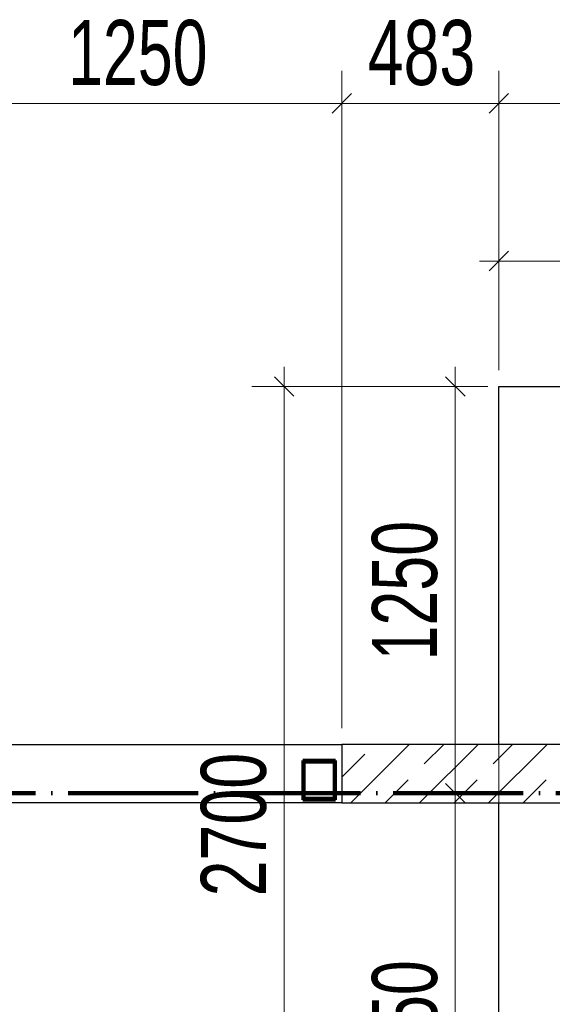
# Model space of a CAD drawing. Header units: millimetres. Extents: x 0 to 60000, y 0 to 29700.
# Tile 60 of 86: x 21711 to 23349, y 21126 to 24152. Entities that reach past the tile are written whole.
import ezdxf

# ---------------------------------------------------------------- set-up
doc = ezdxf.new("R2010")
doc.units = ezdxf.units.MM
for name, pattern in [('ALL_S16', [170, 100, -70]), ('STRICHPUNKT2_S11', [500, 400, -50, 0, -50]), ('STRICHPUNKT2_S5', [1100, 800, -100, 100, -100]), ('VERDECKT2_S2', [270, 200, -70])]:
    doc.linetypes.add(name, pattern=pattern)
for name, color, linetype, lineweight in [('AS_Belki', 7, 'Continuous', 25), ('Ogólne', 7, 'Continuous', 25), ('Osie', 30, 'STRICHPUNKT2_S5', 18), ('Standard', 7, 'Continuous', 25), ('Ściana nośna', 7, 'Continuous', 70)]:
    doc.layers.add(name, color=color, linetype=linetype, lineweight=lineweight)
doc.styles.add('ARIAL', font='ARIAL.TTF')

msp = doc.modelspace()

# ---------------------------------------------------------------- linework, layer by layer
at = {"layer": 'AS_Belki', "color": 30, "linetype": 'Continuous', "lineweight": 70, "transparency": 33554687}
for p, q in [((22582, 21874.8), (22582, 21754.8)), ((22682, 21874.8), (22582, 21874.8)), ((22586, 21758.8), (22586, 21870.8)), ((22586, 21870.8), (22678, 21870.8)), ((22678, 21870.8), (22678, 21758.8)), ((22682, 21754.8), (22682, 21874.8)), ((22678, 21758.8), (22586, 21758.8)), ((22582, 21754.8), (22682, 21754.8))]:
    msp.add_line(p, q, dxfattribs=at)
at = {"layer": 'Ogólne', "color": 4, "linetype": 'Continuous', "lineweight": 13, "transparency": 33554687}
for p, q in [((22702, 23894.9), (22702, 23994.9)), ((23185, 23894.9), (23185, 23994.9)), ((23185, 23894.9), (23185, 23994.9)), ((22672, 23864.9), (22732, 23924.9)), ((23155, 23864.9), (23215, 23924.9)), ((23155, 23864.9), (23215, 23924.9)), ((21452, 23894.9), (22702, 23894.9)), ((22702, 23894.9), (22702, 23794.9)), ((22702, 23894.9), (22702, 21974.8)), ((22702, 23894.9), (23185, 23894.9)), ((23185, 23894.9), (23125, 23894.9)), ((23185, 23894.9), (23185, 23794.9)), ((23185, 23894.9), (23185, 23074.8)), ((23185, 23894.9), (23185, 23794.9)), ((23185, 23894.9), (23185, 23074.8)), ((23185, 23894.9), (23245, 23894.9)), ((23185, 23410.2), (23185, 23510.2)), ((23155, 23380.2), (23215, 23440.2)), ((23185, 23410.2), (23125, 23410.2)), ((23185, 23410.2), (23185, 23310.2)), ((22524.5, 23024.8), (22524.5, 23084.8)), ((23050.9, 23024.8), (23050.9, 23084.8)), ((22554.5, 22994.8), (22494.5, 23054.8)), ((23080.9, 22994.8), (23020.9, 23054.8)), ((22524.5, 23024.8), (22424.5, 23024.8)), ((22524.5, 23024.8), (22624.5, 23024.8)), ((22524.5, 23024.8), (23135, 23024.8)), ((23050.9, 23024.8), (22950.9, 23024.8)), ((23050.9, 23024.8), (23150.9, 23024.8)), ((23050.9, 23024.8), (23135, 23024.8)), ((23050.9, 21774.8), (23050.9, 23024.8)), ((23080.9, 21744.8), (23020.9, 21804.8)), ((23050.9, 21774.8), (22950.9, 21774.8)), ((23050.9, 21774.8), (23150.9, 21774.8)), ((23050.9, 21774.8), (23050.9, 21774.8))]:
    msp.add_line(p, q, dxfattribs=at)
for points in [[(23185, 23894.9), (23812.6, 23894.9), (23812.6, 23894.9), (24985, 23894.9)], [(23185, 23410.2), (23419.7, 23410.2), (23419.7, 23410.2), (24085, 23410.2)], [(22524.5, 20324.8), (22524.5, 21327.1), (22524.5, 21327.1), (22524.5, 23024.8)], [(23050.9, 20324.8), (23050.9, 20702.5), (23050.9, 20702.5), (23050.9, 21774.8)]]:
    msp.add_lwpolyline(points, dxfattribs=at)
at = {"layer": 'Osie', "color": 1, "linetype": 'STRICHPUNKT2_S11', "lineweight": 140, "transparency": 33554687}
msp.add_line((3356, 21774.8), (44814, 21774.8), dxfattribs=at)
at = {"layer": 'Standard', "color": 3, "linetype": 'Continuous', "lineweight": 25, "transparency": 33554687}
for p, q in [((23185, 21924.8), (23185, 23024.8)), ((23185, 23024.8), (24985, 23024.8)), ((21452, 21924.8), (22702, 21924.8)), ((22702, 21744.8), (21452, 21744.8)), ((23185, 20324.8), (23185, 21744.8))]:
    msp.add_line(p, q, dxfattribs=at)
at = {"layer": 'Standard', "color": 3, "linetype": 'VERDECKT2_S2', "lineweight": 18, "transparency": 33554687}
msp.add_line((23185, 21744.8), (23185, 21924.8), dxfattribs=at)
at = {"layer": 'Ściana nośna', "color": 8, "linetype": 'ALL_S16', "lineweight": 35, "transparency": 33554687}
for p, q in [((22702, 21823.7), (22803.1, 21924.8)), ((22835.2, 21744.8), (23015.2, 21924.8)), ((23047.3, 21744.8), (23227.3, 21924.8)), ((23259.5, 21744.8), (23439.5, 21924.8))]:
    msp.add_line(p, q, dxfattribs=at)
at = {"layer": 'Ściana nośna', "color": 3, "linetype": 'Continuous', "lineweight": 25, "transparency": 33554687}
for p, q in [((22702, 21924.8), (22702, 21744.8)), ((23860, 21924.8), (22702, 21924.8)), ((22702, 21744.8), (23860, 21744.8))]:
    msp.add_line(p, q, dxfattribs=at)
at = {"layer": 'Ściana nośna', "color": 8, "linetype": 'Continuous', "lineweight": 35, "transparency": 33554687}
for p, q in [((22729.1, 21744.8), (22909.1, 21924.8)), ((22941.3, 21744.8), (23121.3, 21924.8)), ((23153.4, 21744.8), (23333.4, 21924.8))]:
    msp.add_line(p, q, dxfattribs=at)

# ---------------------------------------------------------------- texts
at = {"layer": 'Ogólne', "color": 3, "linetype": 'Continuous', "lineweight": 25, "transparency": 33554687, "char_height": 200, "attachment_point": 7, "style": 'ARIAL'}
for s, insert, width in [('\\W0.69;1250', (21859.8, 23948.3), 513.257), ('\\W0.71;483', (22781.5, 23948.4), 403.894)]:
    msp.add_mtext(s, dxfattribs=dict(at, insert=insert, width=width))
at = {"layer": 'Ogólne', "color": 3, "linetype": 'Continuous', "lineweight": 25, "transparency": 33554687, "char_height": 200, "attachment_point": 7, "rotation": 90, "style": 'ARIAL'}
for s, insert, width in [('\\W0.69;1250', (22997.5, 22182.6), 513.257), ('\\W0.71;2700', (22471.1, 21457.6), 514.964), ('\\W0.69;1450', (22997.5, 20832.6), 513.243)]:
    msp.add_mtext(s, dxfattribs=dict(at, insert=insert, width=width))

doc.saveas('drawing.dxf')
